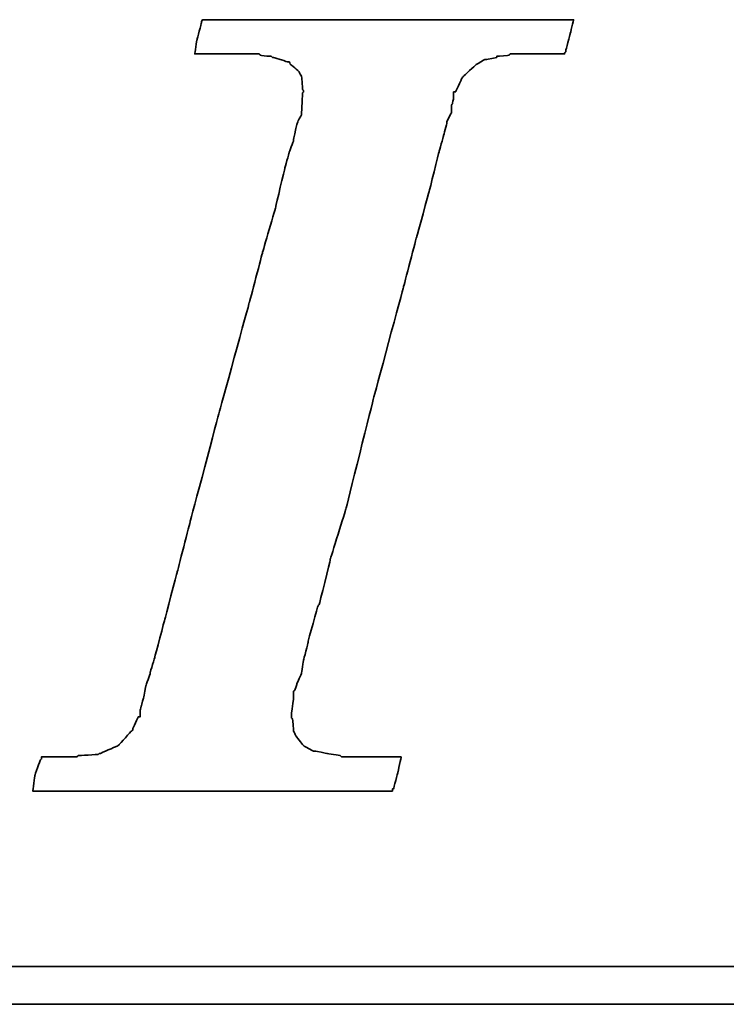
# Model space of a CAD drawing. Header units: millimetres. Extents: x 16 to 337, y -29 to 65.
# Tile 33 of 53: x 259.22 to 260.9, y 1.74 to 4.07. Entities that reach past the tile are written whole.
import ezdxf

# ---------------------------------------------------------------- set-up
doc = ezdxf.new("R2010")
doc.units = ezdxf.units.MM
doc.header["$LTSCALE"] = 0.15
doc.layers.add('DIM', color=4, linetype='CONTINUOUS')
doc.layers.add('layer 1', color=7, linetype='CONTINUOUS')

# ---------------------------------------------------------------- blocks, each defined once
blk = doc.blocks.new('TBI MOTION logo(完整正式版)')
at = {"layer": 'layer 1', "color": 22, "lineweight": 35}
for points, knots in [([(-40.59125, -7.94375), (-40.59125, -7.94375), (-40.97375, -7.94375), (-40.97375, -7.94375), (-40.97375, -7.94375), (-40.97375, -7.94375), (-41.38125, -7.94375), (-41.38125, -7.94375), (-41.38125, -7.94375), (-41.38125, -7.94375), (-41.54875, -7.94375), (-41.54875, -7.94375), (-41.54875, -7.94375), (-41.54875, -7.94375), (-41.59875, -7.94375), (-41.59875, -7.94375), (-41.59875, -7.94375), (-41.59875, -7.94375), (-41.88375, -7.94375), (-41.88375, -7.94375), (-41.88375, -7.94375), (-41.88375, -7.94375), (-41.90875, -7.91875), (-41.90875, -7.91875), (-41.90875, -7.91875), (-41.90875, -7.91875), (-42.19875, -7.87125), (-42.19875, -7.87125), (-42.19875, -7.87125), (-42.19875, -7.87125), (-42.43875, -7.82375), (-42.43875, -7.82375), (-42.43875, -7.82375), (-42.43875, -7.82375), (-42.45875, -7.82375), (-42.45875, -7.82375), (-42.45875, -7.82375), (-42.45875, -7.82375), (-42.48625, -7.82375), (-42.48625, -7.82375), (-42.48625, -7.82375), (-42.48625, -7.82375), (-42.67625, -7.72375), (-42.67625, -7.72375), (-42.67625, -7.72375), (-42.67625, -7.72375), (-42.70125, -7.70375), (-42.70125, -7.70375), (-42.70125, -7.70375), (-42.70125, -7.70375), (-42.72375, -7.67875), (-42.72375, -7.67875), (-42.72375, -7.67875), (-42.72375, -7.67875), (-42.86875, -7.48875), (-42.86875, -7.48875), (-42.86875, -7.48875), (-42.86875, -7.48875), (-42.89375, -7.43875), (-42.89375, -7.43875), (-42.89375, -7.43875), (-42.89375, -7.43875), (-42.91875, -7.38875), (-42.91875, -7.38875), (-42.91875, -7.38875), (-42.91875, -7.38875), (-42.93875, -7.12875), (-42.93875, -7.12875), (-42.93875, -7.12875), (-42.93875, -7.12875), (-42.96375, -7.10375), (-42.96375, -7.10375), (-42.96375, -7.10375), (-42.96375, -7.10375), (-42.96375, -7.05375), (-42.96375, -7.05375), (-42.96375, -7.05375), (-42.96375, -7.05375), (-42.96375, -7.00875), (-42.96375, -7.00875), (-42.96375, -7.00875), (-42.96375, -7.00875), (-42.91875, -6.69625), (-42.91875, -6.69625), (-42.91875, -6.69625), (-42.91875, -6.69625), (-42.91875, -6.62375), (-42.91875, -6.62375), (-42.91875, -6.62375), (-42.91875, -6.62375), (-42.91875, -6.59625), (-42.91875, -6.59625), (-42.91875, -6.59625), (-42.91875, -6.59625), (-42.91875, -6.57375), (-42.91875, -6.57375), (-42.91875, -6.57375), (-42.91875, -6.57375), (-42.91875, -6.52875), (-42.91875, -6.52875), (-42.91875, -6.52875), (-42.91875, -6.52875), (-42.89375, -6.50375), (-42.89375, -6.50375), (-42.89375, -6.50375), (-42.89375, -6.50375), (-42.84375, -6.38375), (-42.84375, -6.38375), (-42.84375, -6.38375), (-42.84375, -6.38375), (-42.84375, -6.35875), (-42.84375, -6.35875), (-42.84375, -6.35875), (-42.84375, -6.35875), (-42.74625, -6.14375), (-42.74625, -6.14375), (-42.74625, -6.14375), (-42.74625, -6.14375), (-42.70125, -5.85375), (-42.70125, -5.85375), (-42.70125, -5.85375), (-42.70125, -5.85375), (-42.60375, -5.47125), (-42.60375, -5.47125), (-42.60375, -5.47125), (-42.60375, -5.47125), (-42.60375, -5.44875), (-42.60375, -5.44875), (-42.60375, -5.44875), (-42.60375, -5.44875), (-42.38875, -4.67875), (-42.38875, -4.67875), (-42.38875, -4.67875), (-42.38875, -4.67875), (-42.36375, -4.65375), (-42.36375, -4.65375), (-42.36375, -4.65375), (-42.36375, -4.65375), (-42.12375, -3.69625), (-42.12375, -3.69625), (-42.12375, -3.69625), (-42.12375, -3.69625), (-42.12375, -3.67374), (-42.12375, -3.67374), (-42.12375, -3.67374), (-42.12375, -3.67374), (-41.78875, -2.59374), (-41.78875, -2.59374), (-41.78875, -2.59374), (-41.78875, -2.59374), (-41.18875, -0.19375), (-41.18875, -0.19375), (-41.18875, -0.19375), (-41.18875, -0.19375), (-40.54375, 2.20624), (-40.54375, 2.20624), (-40.54375, 2.20624), (-40.54375, 2.20624), (-40.25375, 3.30875), (-40.25375, 3.30875), (-40.25375, 3.30875), (-40.25375, 3.30875), (-39.98875, 4.27125), (-39.98875, 4.27125), (-39.98875, 4.27125), (-39.98875, 4.27125), (-39.77375, 5.13125), (-39.77375, 5.13125), (-39.77375, 5.13125), (-39.77375, 5.13125), (-39.67875, 5.47125), (-39.67875, 5.47125), (-39.67875, 5.47125), (-39.67875, 5.47125), (-39.60375, 5.75625), (-39.60375, 5.75625), (-39.60375, 5.75625), (-39.60375, 5.75625), (-39.60375, 5.78125), (-39.60375, 5.78125), (-39.60375, 5.78125), (-39.60375, 5.78125), (-39.50875, 5.97125), (-39.50875, 5.97125), (-39.50875, 5.97125), (-39.50875, 5.97125), (-39.50875, 6.13875), (-39.50875, 6.13875), (-39.50875, 6.13875), (-39.50875, 6.13875), (-39.48625, 6.16625), (-39.48625, 6.16625), (-39.48625, 6.16625), (-39.48625, 6.16625), (-39.46125, 6.28625), (-39.46125, 6.28625), (-39.46125, 6.28625), (-39.46125, 6.28625), (-39.46125, 6.42625), (-39.46125, 6.42625), (-39.46125, 6.42625), (-39.46125, 6.42625), (-39.41375, 6.42625), (-39.41375, 6.42625), (-39.41375, 6.42625), (-39.41375, 6.42625), (-39.29375, 6.69125), (-39.29375, 6.69125), (-39.29375, 6.69125), (-39.29375, 6.69125), (-39.26875, 6.74125), (-39.26875, 6.74125), (-39.26875, 6.74125), (-39.26875, 6.74125), (-39.24375, 6.76625), (-39.24375, 6.76625), (-39.24375, 6.76625), (-39.24375, 6.76625), (-38.98375, 7.00624), (-38.98375, 7.00624), (-38.98375, 7.00624), (-38.98375, 7.00624), (-38.95625, 7.02624), (-38.95625, 7.02624), (-38.95625, 7.02624), (-38.95625, 7.02624), (-38.78875, 7.12624), (-38.78875, 7.12624), (-38.78875, 7.12624), (-38.78875, 7.12624), (-38.76375, 7.12624), (-38.76375, 7.12624), (-38.76375, 7.12624), (-38.76375, 7.12624), (-38.74375, 7.12624), (-38.74375, 7.12624), (-38.74375, 7.12624), (-38.74375, 7.12624), (-38.52875, 7.17125), (-38.52875, 7.17125), (-38.52875, 7.17125), (-38.52875, 7.17125), (-38.52875, 7.19624), (-38.52875, 7.19624), (-38.52875, 7.19624), (-38.52875, 7.19624), (-38.50375, 7.19624), (-38.50375, 7.19624), (-38.50375, 7.19624), (-38.50375, 7.19624), (-38.26125, 7.21875), (-38.26125, 7.21875), (-38.26125, 7.21875), (-38.26125, 7.21875), (-38.23875, 7.24624), (-38.23875, 7.24624), (-38.23875, 7.24624), (-38.23875, 7.24624), (-38.21625, 7.24624), (-38.21625, 7.24624), (-38.21625, 7.24624), (-38.21625, 7.24624), (-38.18875, 7.24624), (-38.18875, 7.24624), (-38.18875, 7.24624), (-38.18875, 7.24624), (-37.90375, 7.24624), (-37.90375, 7.24624), (-37.90375, 7.24624), (-37.90375, 7.24624), (-37.85375, 7.24624), (-37.85375, 7.24624), (-37.85375, 7.24624), (-37.85375, 7.24624), (-37.75875, 7.24624), (-37.75875, 7.24624), (-37.75875, 7.24624), (-37.75875, 7.24624), (-37.42375, 7.24624), (-37.42375, 7.24624), (-37.42375, 7.24624), (-37.42375, 7.24624), (-37.08875, 7.24624), (-37.08875, 7.24624), (-37.08875, 7.24624), (-37.08875, 7.24624), (-37.06375, 7.24624), (-37.06375, 7.24624), (-37.06375, 7.24624), (-37.06375, 7.24624), (-37.06375, 7.26624), (-37.06375, 7.26624), (-37.06375, 7.26624), (-37.06375, 7.26624), (-37.03875, 7.29125), (-37.03875, 7.29125), (-37.03875, 7.29125), (-37.03875, 7.29125), (-37.03875, 7.31625), (-37.03875, 7.31625), (-37.03875, 7.31625), (-37.03875, 7.31625), (-36.94125, 7.67625), (-36.94125, 7.67625), (-36.94125, 7.67625), (-36.94125, 7.67625), (-36.86875, 7.98625), (-36.86875, 7.98625), (-36.86875, 7.98625), (-36.86875, 7.98625), (-36.98875, 7.98625), (-36.98875, 7.98625), (-36.98875, 7.98625), (-36.98875, 7.98625), (-37.42375, 7.98625), (-37.42375, 7.98625), (-37.42375, 7.98625), (-37.42375, 7.98625), (-37.94875, 7.98625), (-37.94875, 7.98625), (-37.94875, 7.98625), (-37.94875, 7.98625), (-38.57375, 7.98625), (-38.57375, 7.98625), (-38.57375, 7.98625), (-38.57375, 7.98625), (-39.29375, 7.98625), (-39.29375, 7.98625), (-39.29375, 7.98625), (-39.29375, 7.98625), (-40.82875, 7.98625), (-40.82875, 7.98625), (-40.82875, 7.98625), (-40.82875, 7.98625), (-42.36375, 7.98625), (-42.36375, 7.98625), (-42.36375, 7.98625), (-42.36375, 7.98625), (-43.08375, 7.98625), (-43.08375, 7.98625), (-43.08375, 7.98625), (-43.08375, 7.98625), (-43.70875, 7.98625), (-43.70875, 7.98625), (-43.70875, 7.98625), (-43.70875, 7.98625), (-44.23375, 7.98625), (-44.23375, 7.98625), (-44.23375, 7.98625), (-44.23375, 7.98625), (-44.66875, 7.98625), (-44.66875, 7.98625), (-44.66875, 7.98625), (-44.66875, 7.98625), (-44.88375, 7.98625), (-44.88375, 7.98625), (-44.88375, 7.98625), (-44.88375, 7.98625), (-44.90875, 7.94125), (-44.90875, 7.94125), (-44.90875, 7.94125), (-44.90875, 7.94125), (-44.90875, 7.91625), (-44.90875, 7.91625), (-44.90875, 7.91625), (-44.90875, 7.91625), (-45.00375, 7.55625), (-45.00375, 7.55625), (-45.00375, 7.55625), (-45.00375, 7.55625), (-45.05375, 7.24624), (-45.05375, 7.24624), (-45.05375, 7.24624), (-45.05375, 7.24624), (-44.61875, 7.24624), (-44.61875, 7.24624), (-44.61875, 7.24624), (-44.61875, 7.24624), (-44.11375, 7.24624), (-44.11375, 7.24624), (-44.11375, 7.24624), (-44.11375, 7.24624), (-43.99375, 7.24624), (-43.99375, 7.24624), (-43.99375, 7.24624), (-43.99375, 7.24624), (-43.94625, 7.24624), (-43.94625, 7.24624), (-43.94625, 7.24624), (-43.94625, 7.24624), (-43.92374, 7.24624), (-43.92374, 7.24624), (-43.92374, 7.24624), (-43.92374, 7.24624), (-43.65875, 7.24624), (-43.65875, 7.24624), (-43.65875, 7.24624), (-43.65875, 7.24624), (-43.63875, 7.21875), (-43.63875, 7.21875), (-43.63875, 7.21875), (-43.63875, 7.21875), (-43.46875, 7.19624), (-43.46875, 7.19624), (-43.46875, 7.19624), (-43.46875, 7.19624), (-43.39875, 7.19624), (-43.39875, 7.19624), (-43.39875, 7.19624), (-43.39875, 7.19624), (-43.37125, 7.17125), (-43.37125, 7.17125), (-43.37125, 7.17125), (-43.37125, 7.17125), (-43.34875, 7.17125), (-43.34875, 7.17125), (-43.34875, 7.17125), (-43.34875, 7.17125), (-43.20375, 7.12624), (-43.20375, 7.12624), (-43.20375, 7.12624), (-43.20375, 7.12624), (-43.05875, 7.07624), (-43.05875, 7.07624), (-43.05875, 7.07624), (-43.05875, 7.07624), (-43.01375, 7.07624), (-43.01375, 7.07624), (-43.01375, 7.07624), (-43.01375, 7.07624), (-42.98875, 7.02624), (-42.98875, 7.02624), (-42.98875, 7.02624), (-42.98875, 7.02624), (-42.79875, 6.86125), (-42.79875, 6.86125), (-42.79875, 6.86125), (-42.79875, 6.86125), (-42.77375, 6.81125), (-42.77375, 6.81125), (-42.77375, 6.81125), (-42.77375, 6.81125), (-42.74625, 6.76625), (-42.74625, 6.76625), (-42.74625, 6.76625), (-42.74625, 6.76625), (-42.72375, 6.47625), (-42.72375, 6.47625), (-42.72375, 6.47625), (-42.72375, 6.47625), (-42.70125, 6.45124), (-42.70125, 6.45124), (-42.70125, 6.45124), (-42.70125, 6.45124), (-42.70125, 6.42625), (-42.70125, 6.42625), (-42.70125, 6.42625), (-42.70125, 6.42625), (-42.72375, 6.40625), (-42.72375, 6.40625), (-42.72375, 6.40625), (-42.72375, 6.40625), (-42.74625, 5.97125), (-42.74625, 5.97125), (-42.74625, 5.97125), (-42.74625, 5.97125), (-42.74625, 5.94625), (-42.74625, 5.94625), (-42.74625, 5.94625), (-42.74625, 5.94625), (-42.74625, 5.92625), (-42.74625, 5.92625), (-42.74625, 5.92625), (-42.74625, 5.92625), (-42.77375, 5.87625), (-42.77375, 5.87625), (-42.77375, 5.87625), (-42.77375, 5.87625), (-42.81875, 5.80625), (-42.81875, 5.80625), (-42.81875, 5.80625), (-42.81875, 5.80625), (-42.86875, 5.63625), (-42.86875, 5.63625), (-42.86875, 5.63625), (-42.86875, 5.63625), (-42.91875, 5.39625), (-42.91875, 5.39625), (-42.91875, 5.39625), (-42.91875, 5.39625), (-42.91875, 5.37124), (-42.91875, 5.37124), (-42.91875, 5.37124), (-42.91875, 5.37124), (-43.01375, 5.10874), (-43.01375, 5.10874), (-43.01375, 5.10874), (-43.01375, 5.10874), (-43.10875, 4.77124), (-43.10875, 4.77124), (-43.10875, 4.77124), (-43.10875, 4.77124), (-43.29875, 3.95625), (-43.29875, 3.95625), (-43.29875, 3.95625), (-43.29875, 3.95625), (-43.58875, 2.95125), (-43.58875, 2.95125), (-43.58875, 2.95125), (-43.58875, 2.95125), (-43.87375, 1.87125), (-43.87375, 1.87125), (-43.87375, 1.87125), (-43.87375, 1.87125), (-44.52625, -0.50374), (-44.52625, -0.50374), (-44.52625, -0.50374), (-44.52625, -0.50374), (-45.14875, -2.85375), (-45.14875, -2.85375), (-45.14875, -2.85375), (-45.14875, -2.85375), (-45.43375, -3.95875), (-45.43375, -3.95875), (-45.43375, -3.95875), (-45.43375, -3.95875), (-45.69875, -4.96875), (-45.69875, -4.96875), (-45.69875, -4.96875), (-45.69875, -4.96875), (-45.91375, -5.78375), (-45.91375, -5.78375), (-45.91375, -5.78375), (-45.91375, -5.78375), (-46.01375, -6.11875), (-46.01375, -6.11875), (-46.01375, -6.11875), (-46.01375, -6.11875), (-46.01375, -6.14375), (-46.01375, -6.14375), (-46.01375, -6.14375), (-46.01375, -6.14375), (-46.10875, -6.40875), (-46.10875, -6.40875), (-46.10875, -6.40875), (-46.10875, -6.40875), (-46.15375, -6.64875), (-46.15375, -6.64875), (-46.15375, -6.64875), (-46.15375, -6.64875), (-46.20375, -6.83875), (-46.20375, -6.83875), (-46.20375, -6.83875), (-46.20375, -6.83875), (-46.22875, -6.93375), (-46.22875, -6.93375), (-46.22875, -6.93375), (-46.22875, -6.93375), (-46.22875, -7.07875), (-46.22875, -7.07875), (-46.22875, -7.07875), (-46.22875, -7.07875), (-46.27375, -7.07875), (-46.27375, -7.07875), (-46.27375, -7.07875), (-46.27375, -7.07875), (-46.39375, -7.34375), (-46.39375, -7.34375), (-46.39375, -7.34375), (-46.39375, -7.34375), (-46.39375, -7.36875), (-46.39375, -7.36875), (-46.39375, -7.36875), (-46.39375, -7.36875), (-46.42125, -7.38875), (-46.42125, -7.38875), (-46.42125, -7.38875), (-46.42125, -7.38875), (-46.68375, -7.67875), (-46.68375, -7.67875), (-46.68375, -7.67875), (-46.68375, -7.67875), (-46.70875, -7.70375), (-46.70875, -7.70375), (-46.70875, -7.70375), (-46.70875, -7.70375), (-46.75375, -7.72375), (-46.75375, -7.72375), (-46.75375, -7.72375), (-46.75375, -7.72375), (-47.08875, -7.87125), (-47.08875, -7.87125), (-47.08875, -7.87125), (-47.08875, -7.87125), (-47.11625, -7.87125), (-47.11625, -7.87125), (-47.11625, -7.87125), (-47.11625, -7.87125), (-47.13875, -7.89375), (-47.13875, -7.89375), (-47.13875, -7.89375), (-47.13875, -7.89375), (-47.56875, -7.91875), (-47.56875, -7.91875), (-47.56875, -7.91875), (-47.56875, -7.91875), (-47.59625, -7.94375), (-47.59625, -7.94375), (-47.59625, -7.94375), (-47.59625, -7.94375), (-47.64375, -7.94375), (-47.64375, -7.94375), (-47.64375, -7.94375), (-47.64375, -7.94375), (-47.73625, -7.94375), (-47.73625, -7.94375), (-47.73625, -7.94375), (-47.73625, -7.94375), (-48.07375, -7.94375), (-48.07375, -7.94375), (-48.07375, -7.94375), (-48.07375, -7.94375), (-48.36125, -7.94375), (-48.36125, -7.94375), (-48.36125, -7.94375), (-48.36125, -7.94375), (-48.36125, -7.96625), (-48.36125, -7.96625), (-48.36125, -7.96625), (-48.36125, -7.96625), (-48.36125, -7.99125), (-48.36125, -7.99125), (-48.36125, -7.99125), (-48.36125, -7.99125), (-48.38875, -8.01375), (-48.38875, -8.01375), (-48.38875, -8.01375), (-48.38875, -8.01375), (-48.50875, -8.34875), (-48.50875, -8.34875), (-48.50875, -8.34875), (-48.50875, -8.34875), (-48.55375, -8.68625), (-48.55375, -8.68625), (-48.55375, -8.68625), (-48.55375, -8.68625), (-48.45875, -8.68625), (-48.45875, -8.68625), (-48.45875, -8.68625), (-48.45875, -8.68625), (-48.07375, -8.68625), (-48.07375, -8.68625), (-48.07375, -8.68625), (-48.07375, -8.68625), (-47.52375, -8.68625), (-47.52375, -8.68625), (-47.52375, -8.68625), (-47.52375, -8.68625), (-46.92375, -8.68625), (-46.92375, -8.68625), (-46.92375, -8.68625), (-46.92375, -8.68625), (-46.25375, -8.68625), (-46.25375, -8.68625), (-46.25375, -8.68625), (-46.25375, -8.68625), (-46.20375, -8.68625), (-46.20375, -8.68625), (-46.20375, -8.68625), (-46.20375, -8.68625), (-44.71375, -8.68625), (-44.71375, -8.68625), (-44.71375, -8.68625), (-44.71375, -8.68625), (-43.22875, -8.68625), (-43.22875, -8.68625), (-43.22875, -8.68625), (-43.22875, -8.68625), (-42.55875, -8.68625), (-42.55875, -8.68625), (-42.55875, -8.68625), (-42.55875, -8.68625), (-42.50875, -8.68625), (-42.50875, -8.68625), (-42.50875, -8.68625), (-42.50875, -8.68625), (-41.93375, -8.68625), (-41.93375, -8.68625), (-41.93375, -8.68625), (-41.93375, -8.68625), (-41.38125, -8.68625), (-41.38125, -8.68625), (-41.38125, -8.68625), (-41.38125, -8.68625), (-40.97375, -8.68625), (-40.97375, -8.68625), (-40.97375, -8.68625), (-40.97375, -8.68625), (-40.78125, -8.68625), (-40.78125, -8.68625), (-40.78125, -8.68625), (-40.78125, -8.68625), (-40.78125, -8.63875), (-40.78125, -8.63875), (-40.78125, -8.63875), (-40.78125, -8.63875), (-40.75875, -8.63875), (-40.75875, -8.63875), (-40.75875, -8.63875), (-40.75875, -8.63875), (-40.66375, -8.27875), (-40.66375, -8.27875), (-40.66375, -8.27875), (-40.66375, -8.27875), (-40.59125, -7.94375), (-40.59125, -7.94375)], [0, 0, 0, 0, 0.00558659, 0.00558659, 0.00558659, 0.0055866, 0.01117318, 0.01117318, 0.01117318, 0.01117319, 0.01675978, 0.01675978, 0.01675978, 0.01675979, 0.02234637, 0.02234637, 0.02234637, 0.02234638, 0.02793296, 0.02793296, 0.02793296, 0.02793297, 0.03351955, 0.03351955, 0.03351955, 0.03351956, 0.03910615, 0.03910615, 0.03910615, 0.03910616, 0.04469274, 0.04469274, 0.04469274, 0.04469275, 0.05027933, 0.05027933, 0.05027933, 0.05027934, 0.05586592, 0.05586592, 0.05586592, 0.05586593, 0.06145251, 0.06145251, 0.06145251, 0.06145252, 0.06703911, 0.06703911, 0.06703911, 0.06703912, 0.0726257, 0.0726257, 0.0726257, 0.07262571, 0.07821229, 0.07821229, 0.07821229, 0.0782123, 0.08379888, 0.08379888, 0.08379888, 0.08379889, 0.08938547, 0.08938547, 0.08938547, 0.08938548, 0.09497207, 0.09497207, 0.09497207, 0.09497208, 0.10055866, 0.10055866, 0.10055866, 0.10055867, 0.10614525, 0.10614525, 0.10614525, 0.10614526, 0.11173184, 0.11173184, 0.11173184, 0.11173185, 0.11731844, 0.11731844, 0.11731844, 0.11731845, 0.12290503, 0.12290503, 0.12290503, 0.12290504, 0.12849162, 0.12849162, 0.12849162, 0.12849163, 0.13407821, 0.13407821, 0.13407821, 0.13407822, 0.1396648, 0.1396648, 0.1396648, 0.13966481, 0.1452514, 0.1452514, 0.1452514, 0.14525141, 0.15083799, 0.15083799, 0.15083799, 0.150838, 0.15642458, 0.15642458, 0.15642458, 0.15642459, 0.16201117, 0.16201117, 0.16201117, 0.16201118, 0.16759777, 0.16759777, 0.16759777, 0.16759778, 0.17318436, 0.17318436, 0.17318436, 0.17318437, 0.17877095, 0.17877095, 0.17877095, 0.17877096, 0.18435754, 0.18435754, 0.18435754, 0.18435755, 0.18994413, 0.18994413, 0.18994413, 0.18994414, 0.19553073, 0.19553073, 0.19553073, 0.19553074, 0.20111732, 0.20111732, 0.20111732, 0.20111733, 0.20670391, 0.20670391, 0.20670391, 0.20670392, 0.2122905, 0.2122905, 0.2122905, 0.21229051, 0.21787709, 0.21787709, 0.21787709, 0.2178771, 0.22346369, 0.22346369, 0.22346369, 0.2234637, 0.22905028, 0.22905028, 0.22905028, 0.22905029, 0.23463687, 0.23463687, 0.23463687, 0.23463688, 0.24022346, 0.24022346, 0.24022346, 0.24022347, 0.24581006, 0.24581006, 0.24581006, 0.24581007, 0.25139665, 0.25139665, 0.25139665, 0.25139666, 0.25698324, 0.25698324, 0.25698324, 0.25698325, 0.26256983, 0.26256983, 0.26256983, 0.26256984, 0.26815642, 0.26815642, 0.26815642, 0.26815643, 0.27374302, 0.27374302, 0.27374302, 0.27374303, 0.27932961, 0.27932961, 0.27932961, 0.27932962, 0.2849162, 0.2849162, 0.2849162, 0.28491621, 0.29050279, 0.29050279, 0.29050279, 0.2905028, 0.29608939, 0.29608939, 0.29608939, 0.2960894, 0.30167598, 0.30167598, 0.30167598, 0.30167599, 0.30726257, 0.30726257, 0.30726257, 0.30726258, 0.31284916, 0.31284916, 0.31284916, 0.31284917, 0.31843575, 0.31843575, 0.31843575, 0.31843576, 0.32402235, 0.32402235, 0.32402235, 0.32402236, 0.32960894, 0.32960894, 0.32960894, 0.32960895, 0.33519553, 0.33519553, 0.33519553, 0.33519554, 0.34078212, 0.34078212, 0.34078212, 0.34078213, 0.34636872, 0.34636872, 0.34636872, 0.34636873, 0.35195531, 0.35195531, 0.35195531, 0.35195532, 0.3575419, 0.3575419, 0.3575419, 0.35754191, 0.36312849, 0.36312849, 0.36312849, 0.3631285, 0.36871508, 0.36871508, 0.36871508, 0.36871509, 0.37430168, 0.37430168, 0.37430168, 0.37430169, 0.37988827, 0.37988827, 0.37988827, 0.37988828, 0.38547486, 0.38547486, 0.38547486, 0.38547487, 0.39106145, 0.39106145, 0.39106145, 0.39106146, 0.39664804, 0.39664804, 0.39664804, 0.39664805, 0.40223464, 0.40223464, 0.40223464, 0.40223465, 0.40782123, 0.40782123, 0.40782123, 0.40782124, 0.41340782, 0.41340782, 0.41340782, 0.41340783, 0.41899441, 0.41899441, 0.41899441, 0.41899442, 0.42458101, 0.42458101, 0.42458101, 0.42458102, 0.4301676, 0.4301676, 0.4301676, 0.43016761, 0.43575419, 0.43575419, 0.43575419, 0.4357542, 0.44134078, 0.44134078, 0.44134078, 0.44134079, 0.44692737, 0.44692737, 0.44692737, 0.44692738, 0.45251397, 0.45251397, 0.45251397, 0.45251398, 0.45810056, 0.45810056, 0.45810056, 0.45810057, 0.46368715, 0.46368715, 0.46368715, 0.46368716, 0.46927374, 0.46927374, 0.46927374, 0.46927375, 0.47486034, 0.47486034, 0.47486034, 0.47486035, 0.48044693, 0.48044693, 0.48044693, 0.48044694, 0.48603352, 0.48603352, 0.48603352, 0.48603353, 0.49162011, 0.49162011, 0.49162011, 0.49162012, 0.4972067, 0.4972067, 0.4972067, 0.49720671, 0.5027933, 0.5027933, 0.5027933, 0.50279331, 0.50837989, 0.50837989, 0.50837989, 0.5083799, 0.51396648, 0.51396648, 0.51396648, 0.51396649, 0.51955307, 0.51955307, 0.51955307, 0.51955308, 0.52513966, 0.52513966, 0.52513966, 0.52513967, 0.53072626, 0.53072626, 0.53072626, 0.53072627, 0.53631285, 0.53631285, 0.53631285, 0.53631286, 0.54189944, 0.54189944, 0.54189944, 0.54189945, 0.54748603, 0.54748603, 0.54748603, 0.54748604, 0.55307263, 0.55307263, 0.55307263, 0.55307264, 0.55865922, 0.55865922, 0.55865922, 0.55865923, 0.56424581, 0.56424581, 0.56424581, 0.56424582, 0.5698324, 0.5698324, 0.5698324, 0.56983241, 0.57541899, 0.57541899, 0.57541899, 0.575419, 0.58100559, 0.58100559, 0.58100559, 0.5810056, 0.58659218, 0.58659218, 0.58659218, 0.58659219, 0.59217877, 0.59217877, 0.59217877, 0.59217878, 0.59776536, 0.59776536, 0.59776536, 0.59776537, 0.60335196, 0.60335196, 0.60335196, 0.60335197, 0.60893855, 0.60893855, 0.60893855, 0.60893856, 0.61452514, 0.61452514, 0.61452514, 0.61452515, 0.62011173, 0.62011173, 0.62011173, 0.62011174, 0.62569832, 0.62569832, 0.62569832, 0.62569833, 0.63128492, 0.63128492, 0.63128492, 0.63128493, 0.63687151, 0.63687151, 0.63687151, 0.63687152, 0.6424581, 0.6424581, 0.6424581, 0.64245811, 0.64804469, 0.64804469, 0.64804469, 0.6480447, 0.65363128, 0.65363128, 0.65363128, 0.65363129, 0.65921788, 0.65921788, 0.65921788, 0.65921789, 0.66480447, 0.66480447, 0.66480447, 0.66480448, 0.67039106, 0.67039106, 0.67039106, 0.67039107, 0.67597765, 0.67597765, 0.67597765, 0.67597766, 0.68156425, 0.68156425, 0.68156425, 0.68156426, 0.68715084, 0.68715084, 0.68715084, 0.68715085, 0.69273743, 0.69273743, 0.69273743, 0.69273744, 0.69832402, 0.69832402, 0.69832402, 0.69832403, 0.70391061, 0.70391061, 0.70391061, 0.70391062, 0.70949721, 0.70949721, 0.70949721, 0.70949722, 0.7150838, 0.7150838, 0.7150838, 0.71508381, 0.72067039, 0.72067039, 0.72067039, 0.7206704, 0.72625698, 0.72625698, 0.72625698, 0.72625699, 0.73184358, 0.73184358, 0.73184358, 0.73184359, 0.73743017, 0.73743017, 0.73743017, 0.73743018, 0.74301676, 0.74301676, 0.74301676, 0.74301677, 0.74860335, 0.74860335, 0.74860335, 0.74860336, 0.75418994, 0.75418994, 0.75418994, 0.75418995, 0.75977654, 0.75977654, 0.75977654, 0.75977655, 0.76536313, 0.76536313, 0.76536313, 0.76536314, 0.77094972, 0.77094972, 0.77094972, 0.77094973, 0.77653631, 0.77653631, 0.77653631, 0.77653632, 0.78212291, 0.78212291, 0.78212291, 0.78212292, 0.7877095, 0.7877095, 0.7877095, 0.78770951, 0.79329609, 0.79329609, 0.79329609, 0.7932961, 0.79888268, 0.79888268, 0.79888268, 0.79888269, 0.80446927, 0.80446927, 0.80446927, 0.80446928, 0.81005587, 0.81005587, 0.81005587, 0.81005588, 0.81564246, 0.81564246, 0.81564246, 0.81564247, 0.82122905, 0.82122905, 0.82122905, 0.82122906, 0.82681564, 0.82681564, 0.82681564, 0.82681565, 0.83240223, 0.83240223, 0.83240223, 0.83240224, 0.83798883, 0.83798883, 0.83798883, 0.83798884, 0.84357542, 0.84357542, 0.84357542, 0.84357543, 0.84916201, 0.84916201, 0.84916201, 0.84916202, 0.8547486, 0.8547486, 0.8547486, 0.85474861, 0.8603352, 0.8603352, 0.8603352, 0.86033521, 0.86592179, 0.86592179, 0.86592179, 0.8659218, 0.87150838, 0.87150838, 0.87150838, 0.87150839, 0.87709497, 0.87709497, 0.87709497, 0.87709498, 0.88268156, 0.88268156, 0.88268156, 0.88268157, 0.88826816, 0.88826816, 0.88826816, 0.88826817, 0.89385475, 0.89385475, 0.89385475, 0.89385476, 0.89944134, 0.89944134, 0.89944134, 0.89944135, 0.90502793, 0.90502793, 0.90502793, 0.90502794, 0.91061453, 0.91061453, 0.91061453, 0.91061454, 0.91620112, 0.91620112, 0.91620112, 0.91620113, 0.92178771, 0.92178771, 0.92178771, 0.92178772, 0.9273743, 0.9273743, 0.9273743, 0.92737431, 0.93296089, 0.93296089, 0.93296089, 0.9329609, 0.93854749, 0.93854749, 0.93854749, 0.9385475, 0.94413408, 0.94413408, 0.94413408, 0.94413409, 0.94972067, 0.94972067, 0.94972067, 0.94972068, 0.95530726, 0.95530726, 0.95530726, 0.95530727, 0.96089385, 0.96089385, 0.96089385, 0.96089386, 0.96648045, 0.96648045, 0.96648045, 0.96648046, 0.97206704, 0.97206704, 0.97206704, 0.97206705, 0.97765363, 0.97765363, 0.97765363, 0.97765364, 0.98324022, 0.98324022, 0.98324022, 0.98324023, 0.98882682, 0.98882682, 0.98882682, 0.98882683, 0.99441341, 0.99441341, 0.99441341, 0.99441342, 1, 1, 1, 1]), ([(75.90875, -9.47875), (75.90875, -9.47875), (75.90875, -12.28625), (75.90875, -12.28625), (75.90875, -12.28625), (75.90875, -12.28625), (75.90875, -12.47875), (75.90875, -12.47875), (75.90875, -12.47875), (75.90875, -12.47875), (75.71625, -12.47875), (75.71625, -12.47875), (75.71625, -12.47875), (75.71625, -12.47875), (-88.32875, -12.47875), (-88.32875, -12.47875), (-88.32875, -12.47875), (-88.32875, -12.47875), (-88.32875, -13.29375), (-88.32875, -13.29375), (-88.32875, -13.29375), (-88.32875, -13.29375), (82.89125, -13.29375), (82.89125, -13.29375), (82.89125, -13.29375), (82.89125, -13.29375), (75.90875, -9.47875), (75.90875, -9.47875)], [0, 0, 0, 0, 0.14285714, 0.14285714, 0.14285714, 0.14285715, 0.28571429, 0.28571429, 0.28571429, 0.2857143, 0.42857143, 0.42857143, 0.42857143, 0.42857144, 0.57142857, 0.57142857, 0.57142857, 0.57142858, 0.71428571, 0.71428571, 0.71428571, 0.71428572, 0.85714286, 0.85714286, 0.85714286, 0.85714287, 1, 1, 1, 1])]:
    blk.add_open_spline(points, degree=3, knots=knots, dxfattribs=at)

msp = doc.modelspace()

# ---------------------------------------------------------------- block references
at = {"layer": 'DIM', "color": 0, "xscale": 0.1094605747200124, "yscale": 0.1094605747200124, "zscale": 0.1094605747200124}
msp.add_blockref('TBI MOTION logo(完整正式版)', (264.5695, 3.1991), dxfattribs=at)

doc.saveas('drawing.dxf')
